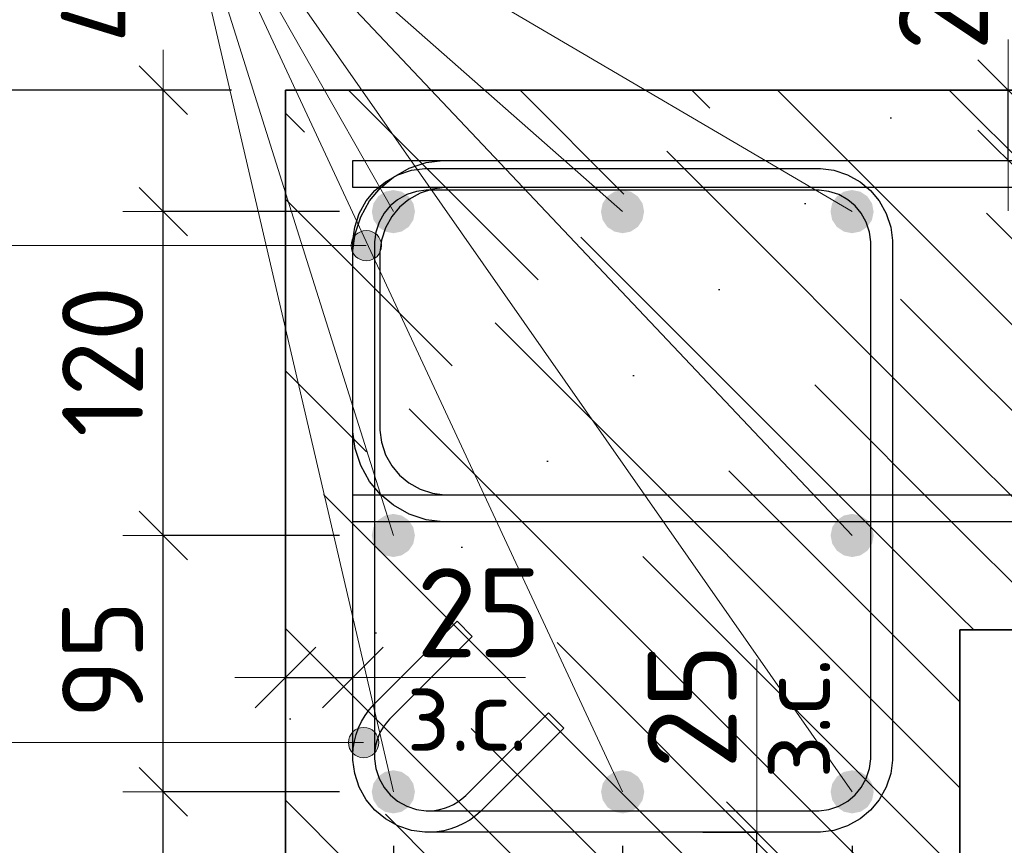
# Model space of a CAD drawing. Header units: metres. Extents: x -38 to 99, y -15 to 21.
# Tile 36 of 48: x 72.177 to 72.542, y 6.398 to 6.704. Entities that reach past the tile are written whole.
import ezdxf

# ---------------------------------------------------------------- set-up
doc = ezdxf.new("R2010")
doc.units = ezdxf.units.M
doc.header["$PDMODE"] = 65
for name, color, linetype, lineweight in [('XR$4$Арм. стержнями верхней зоны', 180, 'Continuous', 35), ('XR$4$Арм. стержнями нижней зоны', 180, 'Continuous', 35), ('XR$4$Арм.стержн. Арматура края', 96, 'Continuous', 35), ('XR$4$Арм.стержн. Хомут', 240, 'Continuous', 35), ('XR$4$Арм.стержн.горизонт. 1', 180, 'Continuous', 35), ('XR$4$Размерная линия (1)', 7, 'Continuous', 13), ('XR$4$Размерная линия_ общее', 7, 'Continuous', 13)]:
    doc.layers.add(name, color=color, linetype=linetype, lineweight=lineweight)
doc.styles.add('ISOCPEUR', font='txt')
doc.dimstyles.new('DIMSTYLE_15', dxfattribs={"dimtxt": 0.033, "dimasz": 0.0375, "dimexe": 0, "dimexo": 0, "dimgap": 0.0165, "dimtad": 2, "dimdec": 0, "dimlfac": 1000, "dimrnd": 1, "dimzin": 12, "dimdsep": 46, "dimtxsty": 'ISOCPEUR', "dimblk1": 'ALL_ML_STRICH', "dimblk2": 'ALL_ML_STRICH', "dimsah": 1, "dimcen": 0, "dimclrd": 7, "dimclre": 256, "dimclrt": 7, "dimadec": 0, "dimazin": 0, "dimtfac": 1, "dimtdec": 0, "dimtix": 1, "dimtmove": 2, "dimatfit": 3, "dimfxl": 0, "dimtvp": 1.2, "dimtzin": 0, "dimlwd": 0, "dimlwe": -3, "dimarcsym": 0})
doc.dimstyles.new('DIMSTYLE_16', dxfattribs={"dimtxt": 0.03, "dimasz": 0.03, "dimexe": 0, "dimexo": 0, "dimgap": 0.015, "dimtad": 2, "dimdec": 0, "dimlfac": 1000, "dimrnd": 1, "dimzin": 12, "dimdsep": 46, "dimtxsty": 'ISOCPEUR', "dimblk1": 'ALL_ML_STRICH', "dimblk2": 'ALL_ML_STRICH', "dimsah": 1, "dimcen": 0, "dimclrd": 7, "dimclre": 256, "dimclrt": 7, "dimadec": 0, "dimazin": 0, "dimtfac": 1, "dimtdec": 0, "dimtix": 1, "dimtmove": 2, "dimatfit": 3, "dimfxl": 0, "dimtzin": 0, "dimlwd": 0, "dimlwe": -3, "dimarcsym": 0})
doc.dimstyles.new('DIMSTYLE_17', dxfattribs={"dimtxt": 0.033, "dimasz": 0.0375, "dimexe": 0, "dimexo": 0, "dimgap": 0.0165, "dimtad": 2, "dimdec": 0, "dimlfac": 1000, "dimrnd": 1, "dimzin": 12, "dimdsep": 46, "dimtxsty": 'ISOCPEUR', "dimblk1": 'ALL_ML_STRICH', "dimblk2": 'ALL_ML_STRICH', "dimsah": 1, "dimcen": 0, "dimclrd": 7, "dimclre": 256, "dimclrt": 7, "dimadec": 0, "dimazin": 0, "dimtfac": 1, "dimtdec": 0, "dimtix": 1, "dimtmove": 2, "dimatfit": 3, "dimfxl": 0, "dimtvp": 1.2, "dimtzin": 0, "dimlwd": 0, "dimlwe": -3, "dimarcsym": 0})
doc.dimstyles.new('DIMSTYLE_18', dxfattribs={"dimtxt": 0.03, "dimasz": 0.03, "dimexe": 0, "dimexo": 0, "dimgap": 0.015, "dimtad": 2, "dimdec": 0, "dimlfac": 1000, "dimrnd": 1, "dimzin": 12, "dimdsep": 46, "dimtxsty": 'ISOCPEUR', "dimblk1": 'ALL_ML_STRICH', "dimblk2": 'ALL_ML_STRICH', "dimsah": 1, "dimcen": 0, "dimclrd": 7, "dimclre": 256, "dimclrt": 7, "dimadec": 0, "dimazin": 0, "dimtfac": 1, "dimtdec": 0, "dimtix": 1, "dimtmove": 2, "dimatfit": 3, "dimfxl": 0, "dimtzin": 0, "dimlwd": 0, "dimlwe": -3, "dimarcsym": 0})
doc.dimstyles.new('DIMSTYLE_19', dxfattribs={"dimtxt": 0.03, "dimasz": 0.03, "dimexe": 0, "dimexo": 0, "dimgap": 0.015, "dimtad": 2, "dimdec": 0, "dimlfac": 1000, "dimrnd": 1, "dimzin": 12, "dimdsep": 46, "dimtxsty": 'ISOCPEUR', "dimblk1": 'ALL_ML_STRICH', "dimblk2": 'ALL_ML_STRICH', "dimsah": 1, "dimcen": 0, "dimclrd": 7, "dimclre": 256, "dimclrt": 7, "dimadec": 0, "dimazin": 0, "dimtfac": 1, "dimtdec": 0, "dimtix": 1, "dimtmove": 2, "dimatfit": 3, "dimfxl": 0, "dimtvp": 1.2, "dimtzin": 0, "dimlwd": 0, "dimlwe": -3, "dimarcsym": 0})
doc.dimstyles.new('DIMSTYLE_20', dxfattribs={"dimtxt": 0.03, "dimasz": 0.03, "dimexe": 0, "dimexo": 0, "dimgap": 0.015, "dimtad": 2, "dimdec": 0, "dimlfac": 1000, "dimrnd": 1, "dimzin": 12, "dimdsep": 46, "dimtxsty": 'ISOCPEUR', "dimblk1": 'ALL_ML_STRICH', "dimblk2": 'ALL_ML_STRICH', "dimsah": 1, "dimcen": 0, "dimclrd": 7, "dimclre": 256, "dimclrt": 7, "dimadec": 0, "dimazin": 0, "dimtfac": 1, "dimtdec": 0, "dimtix": 1, "dimtmove": 2, "dimatfit": 3, "dimfxl": 0, "dimtvp": 1.2, "dimtzin": 0, "dimlwd": 0, "dimlwe": -3, "dimarcsym": 0})
pattern_1 = [(135, (0, 0), (-0.031819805, -0.031819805), [0.4, -0.05, 0, -0.05]), (135, (-0.01591, -0.01591), (-0.031819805, -0.031819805), [0.8, -0.1, 0.1, -0.1])]

# ---------------------------------------------------------------- blocks, each defined once
blk = doc.blocks.new('ALL_ML_STRICH')
at = {"color": 0, "linetype": 'ByBlock', "lineweight": -2}
for p, q in [((0, -0.5), (0, 0.5)), ((-0.3, -0.3), (0.3, 0.3)), ((-1, 0), (0.5, 0))]:
    blk.add_line(p, q, dxfattribs=at)
blk = doc.blocks.new('*D117')
at = {"layer": 'DEFPOINTS', "color": 7, "linetype": 'Continuous', "lineweight": 13, "transparency": 33554687}
for p in [(72.27526, 6.46063), (72.27526, 6.42564), (72.30026, 6.42064)]:
    blk.add_point(p, dxfattribs=at)
at = {"layer": 'XR$4$Размерная линия_ общее', "color": 253, "linetype": 'Continuous', "lineweight": -2, "true_color": 0xa0a0a0, "transparency": 33554687}
for p, q in [((72.27526, 6.44564), (72.27526, 6.46063)), ((72.30026, 6.44064), (72.30026, 6.46063))]:
    blk.add_line(p, q, dxfattribs=at)
at = {"layer": 'XR$4$Размерная линия_ общее', "color": 7, "linetype": 'Continuous', "lineweight": -2, "transparency": 33554687}
blk.add_line((72.27526, 6.46063), (72.30026, 6.46063), dxfattribs=at)
at = {"layer": 'XR$4$Размерная линия_ общее', "color": 7, "linetype": 'Continuous', "lineweight": 13, "transparency": 33554687, "xscale": 0.0375, "yscale": 0.0375, "zscale": 0.0375, "rotation": 180}
blk.add_blockref('ALL_ML_STRICH', (72.27526, 6.46063), dxfattribs=at)
at = {"layer": 'XR$4$Размерная линия_ общее', "color": 7, "linetype": 'Continuous', "lineweight": 13, "transparency": 33554687, "xscale": 0.0375, "yscale": 0.0375, "zscale": 0.0375}
blk.add_blockref('ALL_ML_STRICH', (72.30026, 6.46063), dxfattribs=at)
at = {"layer": 'XR$4$Размерная линия_ общее', "color": 7, "linetype": 'Continuous', "lineweight": 13, "transparency": 33554687, "insert": (72.34699, 6.48463), "char_height": 0.033, "width": 0.066, "attachment_point": 5, "style": 'ISOCPEUR'}
blk.add_mtext('\\A1;{25}', dxfattribs=at)
at = {"layer": 'XR$4$Размерная линия_ общее', "color": 7, "linetype": 'Continuous', "lineweight": 13, "transparency": 33554687, "insert": (72.32004, 6.46042), "char_height": 0.027, "width": 0.00135, "attachment_point": 1, "line_spacing_factor": 0.60241, "style": 'ISOCPEUR'}
blk.add_mtext('з.с.', dxfattribs=at)
blk = doc.blocks.new('*D118')
at = {"layer": 'DEFPOINTS', "color": 7, "linetype": 'Continuous', "lineweight": 13, "transparency": 33554687}
for p in [(72.2753, 6.67826), (72.15496, 6.37826), (72.27526, 6.37826)]:
    blk.add_point(p, dxfattribs=at)
at = {"layer": 'XR$4$Размерная линия (1)', "color": 9, "linetype": 'Continuous', "lineweight": -2, "true_color": 0xc7c7c7, "transparency": 33554687}
for p, q in [((72.2553, 6.67826), (72.15496, 6.67826)), ((72.25526, 6.37826), (72.15496, 6.37826))]:
    blk.add_line(p, q, dxfattribs=at)
at = {"layer": 'XR$4$Размерная линия (1)', "color": 7, "linetype": 'Continuous', "lineweight": -2, "transparency": 33554687}
blk.add_line((72.15496, 6.37826), (72.15496, 6.67826), dxfattribs=at)
at = {"layer": 'XR$4$Размерная линия (1)', "color": 7, "linetype": 'Continuous', "lineweight": 13, "transparency": 33554687, "xscale": 0.03, "yscale": 0.03, "zscale": 0.03}
for p, rotation in [((72.15496, 6.67826), 90), ((72.15496, 6.37826), 270)]:
    blk.add_blockref('ALL_ML_STRICH', p, dxfattribs=dict(at, rotation=rotation))
at = {"layer": 'XR$4$Размерная линия (1)', "color": 7, "linetype": 'Continuous', "lineweight": 13, "transparency": 33554687, "insert": (72.13246, 6.52976), "char_height": 0.03, "width": 0.09, "attachment_point": 5, "rotation": 90, "style": 'ISOCPEUR'}
blk.add_mtext('\\A1;{300}', dxfattribs=at)
blk = doc.blocks.new('*D119')
at = {"layer": 'DEFPOINTS', "color": 7, "linetype": 'Continuous', "lineweight": 13, "transparency": 33554687}
for p in [(72.40997, 6.40326), (72.41497, 6.37826), (72.44996, 6.37826)]:
    blk.add_point(p, dxfattribs=at)
at = {"layer": 'XR$4$Размерная линия_ общее', "color": 253, "linetype": 'Continuous', "lineweight": -2, "true_color": 0xa0a0a0, "transparency": 33554687}
for p, q in [((72.42997, 6.40326), (72.44996, 6.40326)), ((72.43497, 6.37826), (72.44996, 6.37826))]:
    blk.add_line(p, q, dxfattribs=at)
at = {"layer": 'XR$4$Размерная линия_ общее', "color": 7, "linetype": 'Continuous', "lineweight": -2, "transparency": 33554687}
blk.add_line((72.44996, 6.37826), (72.44996, 6.40326), dxfattribs=at)
at = {"layer": 'XR$4$Размерная линия_ общее', "color": 7, "linetype": 'Continuous', "lineweight": 13, "transparency": 33554687, "xscale": 0.0375, "yscale": 0.0375, "zscale": 0.0375}
for p, rotation in [((72.44996, 6.40326), 90), ((72.44996, 6.37826), 270)]:
    blk.add_blockref('ALL_ML_STRICH', p, dxfattribs=dict(at, rotation=rotation))
at = {"layer": 'XR$4$Размерная линия_ общее', "color": 7, "linetype": 'Continuous', "lineweight": 13, "transparency": 33554687, "insert": (72.45016, 6.42304), "char_height": 0.027, "width": 0.00135, "attachment_point": 1, "rotation": 90, "line_spacing_factor": 0.60241, "style": 'ISOCPEUR'}
blk.add_mtext('з.с.', dxfattribs=at)
at = {"layer": 'XR$4$Размерная линия_ общее', "color": 7, "linetype": 'Continuous', "lineweight": 13, "transparency": 33554687, "insert": (72.42596, 6.44998), "char_height": 0.033, "width": 0.066, "attachment_point": 5, "rotation": 90, "style": 'ISOCPEUR'}
blk.add_mtext('\\A1;{25}', dxfattribs=at)
blk = doc.blocks.new('*D122')
at = {"layer": 'DEFPOINTS', "color": 7, "linetype": 'Continuous', "lineweight": 13, "transparency": 33554687}
for p in [(72.31523, 6.41826), (72.2753, 6.37826), (72.2753, 6.30302)]:
    blk.add_point(p, dxfattribs=at)
at = {"layer": 'XR$4$Размерная линия (1)', "color": 9, "linetype": 'Continuous', "lineweight": -2, "true_color": 0xc7c7c7, "transparency": 33554687}
for p, q in [((72.31523, 6.39826), (72.31523, 6.30302)), ((72.2753, 6.35826), (72.2753, 6.30302))]:
    blk.add_line(p, q, dxfattribs=at)
at = {"layer": 'XR$4$Размерная линия (1)', "color": 7, "linetype": 'Continuous', "lineweight": -2, "transparency": 33554687}
blk.add_line((72.2753, 6.30302), (72.31523, 6.30302), dxfattribs=at)
at = {"layer": 'XR$4$Размерная линия (1)', "color": 7, "linetype": 'Continuous', "lineweight": 13, "transparency": 33554687, "xscale": 0.03, "yscale": 0.03, "zscale": 0.03, "rotation": 180}
blk.add_blockref('ALL_ML_STRICH', (72.2753, 6.30302), dxfattribs=at)
at = {"layer": 'XR$4$Размерная линия (1)', "color": 7, "linetype": 'Continuous', "lineweight": 13, "transparency": 33554687, "xscale": 0.03, "yscale": 0.03, "zscale": 0.03}
blk.add_blockref('ALL_ML_STRICH', (72.31523, 6.30302), dxfattribs=at)
at = {"layer": 'XR$4$Размерная линия (1)', "color": 7, "linetype": 'Continuous', "lineweight": 13, "transparency": 33554687, "insert": (72.23422, 6.32541), "char_height": 0.03, "width": 0.06, "attachment_point": 5, "style": 'ISOCPEUR'}
blk.add_mtext('\\A1;{40}', dxfattribs=at)
blk = doc.blocks.new('*D123')
at = {"layer": 'DEFPOINTS', "color": 7, "linetype": 'Continuous', "lineweight": 13, "transparency": 33554687}
for p in [(72.31523, 6.41826), (72.40023, 6.41826), (72.31523, 6.30302)]:
    blk.add_point(p, dxfattribs=at)
at = {"layer": 'XR$4$Размерная линия (1)', "color": 9, "linetype": 'Continuous', "lineweight": -2, "true_color": 0xc7c7c7, "transparency": 33554687}
for p, q in [((72.31523, 6.39826), (72.31523, 6.30302)), ((72.40023, 6.39826), (72.40023, 6.30302))]:
    blk.add_line(p, q, dxfattribs=at)
at = {"layer": 'XR$4$Размерная линия (1)', "color": 7, "linetype": 'Continuous', "lineweight": -2, "transparency": 33554687}
blk.add_line((72.31523, 6.30302), (72.40023, 6.30302), dxfattribs=at)
at = {"layer": 'XR$4$Размерная линия (1)', "color": 7, "linetype": 'Continuous', "lineweight": 13, "transparency": 33554687, "xscale": 0.03, "yscale": 0.03, "zscale": 0.03, "rotation": 180}
blk.add_blockref('ALL_ML_STRICH', (72.31523, 6.30302), dxfattribs=at)
at = {"layer": 'XR$4$Размерная линия (1)', "color": 7, "linetype": 'Continuous', "lineweight": 13, "transparency": 33554687, "xscale": 0.03, "yscale": 0.03, "zscale": 0.03}
blk.add_blockref('ALL_ML_STRICH', (72.40023, 6.30302), dxfattribs=at)
at = {"layer": 'XR$4$Размерная линия (1)', "color": 7, "linetype": 'Continuous', "lineweight": 13, "transparency": 33554687, "insert": (72.35923, 6.32552), "char_height": 0.03, "width": 0.06, "attachment_point": 5, "style": 'ISOCPEUR'}
blk.add_mtext('\\A1;{85}', dxfattribs=at)
blk = doc.blocks.new('*D124')
at = {"layer": 'DEFPOINTS', "color": 7, "linetype": 'Continuous', "lineweight": 13, "transparency": 33554687}
for p in [(72.40023, 6.41826), (72.4853, 6.41826), (72.40023, 6.30302)]:
    blk.add_point(p, dxfattribs=at)
at = {"layer": 'XR$4$Размерная линия (1)', "color": 9, "linetype": 'Continuous', "lineweight": -2, "true_color": 0xc7c7c7, "transparency": 33554687}
for p, q in [((72.40023, 6.39826), (72.40023, 6.30302)), ((72.4853, 6.39826), (72.4853, 6.30302))]:
    blk.add_line(p, q, dxfattribs=at)
at = {"layer": 'XR$4$Размерная линия (1)', "color": 7, "linetype": 'Continuous', "lineweight": -2, "transparency": 33554687}
blk.add_line((72.40023, 6.30302), (72.4853, 6.30302), dxfattribs=at)
at = {"layer": 'XR$4$Размерная линия (1)', "color": 7, "linetype": 'Continuous', "lineweight": 13, "transparency": 33554687, "xscale": 0.03, "yscale": 0.03, "zscale": 0.03, "rotation": 180}
blk.add_blockref('ALL_ML_STRICH', (72.40023, 6.30302), dxfattribs=at)
at = {"layer": 'XR$4$Размерная линия (1)', "color": 7, "linetype": 'Continuous', "lineweight": 13, "transparency": 33554687, "xscale": 0.03, "yscale": 0.03, "zscale": 0.03}
blk.add_blockref('ALL_ML_STRICH', (72.4853, 6.30302), dxfattribs=at)
at = {"layer": 'XR$4$Размерная линия (1)', "color": 7, "linetype": 'Continuous', "lineweight": 13, "transparency": 33554687, "insert": (72.44426, 6.32552), "char_height": 0.03, "width": 0.06, "attachment_point": 5, "style": 'ISOCPEUR'}
blk.add_mtext('\\A1;{85}', dxfattribs=at)
blk = doc.blocks.new('*D125')
at = {"layer": 'DEFPOINTS', "color": 7, "linetype": 'Continuous', "lineweight": 13, "transparency": 33554687}
for p in [(72.4853, 6.41826), (72.52526, 6.37826), (72.4853, 6.30302)]:
    blk.add_point(p, dxfattribs=at)
at = {"layer": 'XR$4$Размерная линия (1)', "color": 9, "linetype": 'Continuous', "lineweight": -2, "true_color": 0xc7c7c7, "transparency": 33554687}
for p, q in [((72.4853, 6.39826), (72.4853, 6.30302)), ((72.52526, 6.35826), (72.52526, 6.30302))]:
    blk.add_line(p, q, dxfattribs=at)
at = {"layer": 'XR$4$Размерная линия (1)', "color": 7, "linetype": 'Continuous', "lineweight": -2, "transparency": 33554687}
blk.add_line((72.4853, 6.30302), (72.52526, 6.30302), dxfattribs=at)
at = {"layer": 'XR$4$Размерная линия (1)', "color": 7, "linetype": 'Continuous', "lineweight": 13, "transparency": 33554687, "xscale": 0.03, "yscale": 0.03, "zscale": 0.03, "rotation": 180}
blk.add_blockref('ALL_ML_STRICH', (72.4853, 6.30302), dxfattribs=at)
at = {"layer": 'XR$4$Размерная линия (1)', "color": 7, "linetype": 'Continuous', "lineweight": 13, "transparency": 33554687, "xscale": 0.03, "yscale": 0.03, "zscale": 0.03}
blk.add_blockref('ALL_ML_STRICH', (72.52526, 6.30302), dxfattribs=at)
at = {"layer": 'XR$4$Размерная линия (1)', "color": 7, "linetype": 'Continuous', "lineweight": 13, "transparency": 33554687, "insert": (72.5656, 6.32522), "char_height": 0.03, "width": 0.06, "attachment_point": 5, "style": 'ISOCPEUR'}
blk.add_mtext('\\A1;{40}', dxfattribs=at)
blk = doc.blocks.new('*D192')
at = {"layer": 'DEFPOINTS', "color": 7, "linetype": 'Continuous', "lineweight": 13, "transparency": 33554687}
for p in [(72.50314, 6.67826), (72.50314, 6.65226), (72.54312, 6.65226)]:
    blk.add_point(p, dxfattribs=at)
at = {"layer": 'XR$4$Размерная линия_ общее', "color": 253, "linetype": 'Continuous', "lineweight": -2, "true_color": 0xa0a0a0, "transparency": 33554687}
for p, q in [((72.52314, 6.67826), (72.54312, 6.67826)), ((72.52314, 6.65226), (72.54312, 6.65226))]:
    blk.add_line(p, q, dxfattribs=at)
at = {"layer": 'XR$4$Размерная линия_ общее', "color": 7, "linetype": 'Continuous', "lineweight": -2, "transparency": 33554687}
blk.add_line((72.54312, 6.65226), (72.54312, 6.67826), dxfattribs=at)
at = {"layer": 'XR$4$Размерная линия_ общее', "color": 7, "linetype": 'Continuous', "lineweight": 13, "transparency": 33554687, "xscale": 0.0375, "yscale": 0.0375, "zscale": 0.0375}
for p, rotation in [((72.54312, 6.67826), 90), ((72.54312, 6.65226), 270)]:
    blk.add_blockref('ALL_ML_STRICH', p, dxfattribs=dict(at, rotation=rotation))
at = {"layer": 'XR$4$Размерная линия_ общее', "color": 7, "linetype": 'Continuous', "lineweight": 13, "transparency": 33554687, "insert": (72.54266, 6.69562), "char_height": 0.027, "width": 0.00135, "attachment_point": 1, "rotation": 90, "line_spacing_factor": 0.60241, "style": 'ISOCPEUR'}
blk.add_mtext('з.с.', dxfattribs=at)
at = {"layer": 'XR$4$Размерная линия_ общее', "color": 7, "linetype": 'Continuous', "lineweight": 13, "transparency": 33554687, "insert": (72.51912, 6.71598), "char_height": 0.033, "width": 0.066, "attachment_point": 5, "rotation": 90, "style": 'ISOCPEUR'}
blk.add_mtext('\\A1;{26}', dxfattribs=at)
blk = doc.blocks.new('*D193')
at = {"layer": 'DEFPOINTS', "color": 7, "linetype": 'Continuous', "lineweight": 13, "transparency": 33554687}
for p in [(72.31523, 6.41826), (72.22996, 6.37826), (72.27526, 6.37826)]:
    blk.add_point(p, dxfattribs=at)
at = {"layer": 'XR$4$Размерная линия (1)', "color": 9, "linetype": 'Continuous', "lineweight": -2, "true_color": 0xc7c7c7, "transparency": 33554687}
for p, q in [((72.29523, 6.41826), (72.22996, 6.41826)), ((72.25526, 6.37826), (72.22996, 6.37826))]:
    blk.add_line(p, q, dxfattribs=at)
at = {"layer": 'XR$4$Размерная линия (1)', "color": 7, "linetype": 'Continuous', "lineweight": -2, "transparency": 33554687}
blk.add_line((72.22996, 6.37826), (72.22996, 6.41826), dxfattribs=at)
at = {"layer": 'XR$4$Размерная линия (1)', "color": 7, "linetype": 'Continuous', "lineweight": 13, "transparency": 33554687, "xscale": 0.03, "yscale": 0.03, "zscale": 0.03}
for p, rotation in [((72.22996, 6.41826), 90), ((72.22996, 6.37826), 270)]:
    blk.add_blockref('ALL_ML_STRICH', p, dxfattribs=dict(at, rotation=rotation))
at = {"layer": 'XR$4$Размерная линия (1)', "color": 7, "linetype": 'Continuous', "lineweight": 13, "transparency": 33554687, "insert": (72.1671, 6.34188), "char_height": 0.03, "width": 0.06, "attachment_point": 5, "rotation": 90, "style": 'ISOCPEUR'}
blk.add_mtext('\\A1;{40}', dxfattribs=at)
blk = doc.blocks.new('*D194')
at = {"layer": 'DEFPOINTS', "color": 7, "linetype": 'Continuous', "lineweight": 13, "transparency": 33554687}
for p in [(72.31523, 6.51326), (72.22996, 6.41826), (72.31523, 6.41826)]:
    blk.add_point(p, dxfattribs=at)
at = {"layer": 'XR$4$Размерная линия (1)', "color": 9, "linetype": 'Continuous', "lineweight": -2, "true_color": 0xc7c7c7, "transparency": 33554687}
for p, q in [((72.29523, 6.51326), (72.22996, 6.51326)), ((72.29523, 6.41826), (72.22996, 6.41826))]:
    blk.add_line(p, q, dxfattribs=at)
at = {"layer": 'XR$4$Размерная линия (1)', "color": 7, "linetype": 'Continuous', "lineweight": -2, "transparency": 33554687}
blk.add_line((72.22996, 6.41826), (72.22996, 6.51326), dxfattribs=at)
at = {"layer": 'XR$4$Размерная линия (1)', "color": 7, "linetype": 'Continuous', "lineweight": 13, "transparency": 33554687, "xscale": 0.03, "yscale": 0.03, "zscale": 0.03}
for p, rotation in [((72.22996, 6.51326), 90), ((72.22996, 6.41826), 270)]:
    blk.add_blockref('ALL_ML_STRICH', p, dxfattribs=dict(at, rotation=rotation))
at = {"layer": 'XR$4$Размерная линия (1)', "color": 7, "linetype": 'Continuous', "lineweight": 13, "transparency": 33554687, "insert": (72.20746, 6.46726), "char_height": 0.03, "width": 0.06, "attachment_point": 5, "rotation": 90, "style": 'ISOCPEUR'}
blk.add_mtext('\\A1;{95}', dxfattribs=at)
blk = doc.blocks.new('*D195')
at = {"layer": 'DEFPOINTS', "color": 7, "linetype": 'Continuous', "lineweight": 13, "transparency": 33554687}
for p in [(72.31526, 6.63326), (72.22996, 6.51326), (72.31523, 6.51326)]:
    blk.add_point(p, dxfattribs=at)
at = {"layer": 'XR$4$Размерная линия (1)', "color": 9, "linetype": 'Continuous', "lineweight": -2, "true_color": 0xc7c7c7, "transparency": 33554687}
for p, q in [((72.29526, 6.63326), (72.22996, 6.63326)), ((72.29523, 6.51326), (72.22996, 6.51326))]:
    blk.add_line(p, q, dxfattribs=at)
at = {"layer": 'XR$4$Размерная линия (1)', "color": 7, "linetype": 'Continuous', "lineweight": -2, "transparency": 33554687}
blk.add_line((72.22996, 6.51326), (72.22996, 6.63326), dxfattribs=at)
at = {"layer": 'XR$4$Размерная линия (1)', "color": 7, "linetype": 'Continuous', "lineweight": 13, "transparency": 33554687, "xscale": 0.03, "yscale": 0.03, "zscale": 0.03}
for p, rotation in [((72.22996, 6.63326), 90), ((72.22996, 6.51326), 270)]:
    blk.add_blockref('ALL_ML_STRICH', p, dxfattribs=dict(at, rotation=rotation))
at = {"layer": 'XR$4$Размерная линия (1)', "color": 7, "linetype": 'Continuous', "lineweight": 13, "transparency": 33554687, "insert": (72.20746, 6.57776), "char_height": 0.03, "width": 0.09, "attachment_point": 5, "rotation": 90, "style": 'ISOCPEUR'}
blk.add_mtext('\\A1;{120}', dxfattribs=at)
blk = doc.blocks.new('*D196')
at = {"layer": 'DEFPOINTS', "color": 7, "linetype": 'Continuous', "lineweight": 13, "transparency": 33554687}
for p in [(72.27526, 6.67826), (72.22996, 6.63326), (72.31526, 6.63326)]:
    blk.add_point(p, dxfattribs=at)
at = {"layer": 'XR$4$Размерная линия (1)', "color": 9, "linetype": 'Continuous', "lineweight": -2, "true_color": 0xc7c7c7, "transparency": 33554687}
for p, q in [((72.25526, 6.67826), (72.22996, 6.67826)), ((72.29526, 6.63326), (72.22996, 6.63326))]:
    blk.add_line(p, q, dxfattribs=at)
at = {"layer": 'XR$4$Размерная линия (1)', "color": 7, "linetype": 'Continuous', "lineweight": -2, "transparency": 33554687}
blk.add_line((72.22996, 6.63326), (72.22996, 6.67826), dxfattribs=at)
at = {"layer": 'XR$4$Размерная линия (1)', "color": 7, "linetype": 'Continuous', "lineweight": 13, "transparency": 33554687, "xscale": 0.03, "yscale": 0.03, "zscale": 0.03}
for p, rotation in [((72.22996, 6.67826), 90), ((72.22996, 6.63326), 270)]:
    blk.add_blockref('ALL_ML_STRICH', p, dxfattribs=dict(at, rotation=rotation))
at = {"layer": 'XR$4$Размерная линия (1)', "color": 7, "linetype": 'Continuous', "lineweight": 13, "transparency": 33554687, "insert": (72.20704, 6.71794), "char_height": 0.03, "width": 0.06, "attachment_point": 5, "rotation": 90, "style": 'ISOCPEUR'}
blk.add_mtext('\\A1;{45}', dxfattribs=at)

msp = doc.modelspace()

# ---------------------------------------------------------------- hatches: boundary and pattern name
at = {"linetype": 'Continuous', "lineweight": 25, "transparency": 33554687}
h = msp.add_hatch(dxfattribs=at)
h.set_pattern_fill('__________540', scale=0.015, style=0, pattern_type=2)
h.set_pattern_definition(pattern_1)
h.paths.add_polyline_path([(72.52526, 6.67826), (72.27526, 6.67826), (72.27526, 6.37826), (72.52526, 6.37826)], flags=0)
h = msp.add_hatch(dxfattribs=at)
h.set_pattern_fill('__________540', scale=0.015, style=0, pattern_type=2)
h.set_pattern_definition(pattern_1)
h.paths.add_polyline_path([(72.52526, 6.67826), (72.52526, 6.47826), (72.65723, 6.47826), (72.65723, 6.67826)], flags=0)
at = {"layer": 'XR$4$Арм.стержн. Арматура края', "linetype": 'Continuous', "lineweight": 13, "transparency": 33554687}
for points in [[(72.30037, 6.62347), (72.30239, 6.61582), (72.30239, 6.62549)], [(72.30239, 6.62549), (72.30521, 6.61503), (72.30521, 6.62628)], [(72.30239, 6.62549), (72.30239, 6.61582), (72.30521, 6.61503)], [(72.30521, 6.62628), (72.30521, 6.61503), (72.30802, 6.61582)], [(72.30521, 6.62628), (72.30802, 6.61582), (72.30802, 6.62549)], [(72.30802, 6.62549), (72.30802, 6.61582), (72.31004, 6.61784)], [(72.30802, 6.62549), (72.31004, 6.61784), (72.31004, 6.62347)], [(72.30037, 6.61784), (72.30037, 6.62347), (72.29958, 6.62065)], [(72.30037, 6.62347), (72.30037, 6.61784), (72.30239, 6.61582)], [(72.31004, 6.62347), (72.31004, 6.61784), (72.31083, 6.62065)]]:
    msp.add_hatch(color=7, dxfattribs=at).paths.add_polyline_path(points)
at = {"layer": 'XR$4$Арм.стержн. Хомут', "linetype": 'Continuous', "lineweight": 13, "transparency": 33554687}
for points in [[(72.30141, 6.44135), (72.30423, 6.43089), (72.30423, 6.44214)], [(72.30423, 6.44214), (72.30423, 6.43089), (72.30704, 6.43167)], [(72.30423, 6.44214), (72.30704, 6.43167), (72.30704, 6.44135)], [(72.29939, 6.4337), (72.29939, 6.43932), (72.2986, 6.43651)], [(72.29939, 6.43932), (72.30141, 6.43167), (72.30141, 6.44135)], [(72.29939, 6.43932), (72.29939, 6.4337), (72.30141, 6.43167)], [(72.30141, 6.44135), (72.30141, 6.43167), (72.30423, 6.43089)], [(72.30704, 6.44135), (72.30704, 6.43167), (72.30906, 6.4337)], [(72.30704, 6.44135), (72.30906, 6.4337), (72.30906, 6.43932)], [(72.30906, 6.43932), (72.30906, 6.4337), (72.30985, 6.43651)]]:
    msp.add_hatch(color=7, dxfattribs=at).paths.add_polyline_path(points)
at = {"layer": 'XR$4$Арм.стержн.горизонт. 1', "linetype": 'Continuous', "lineweight": 50, "transparency": 33554687}
for points in [[(72.32326, 6.63326), (72.32265, 6.63632), (72.32092, 6.63892), (72.31833, 6.64065), (72.31526, 6.64126), (72.3122, 6.64065), (72.30961, 6.63892), (72.30787, 6.63632), (72.30726, 6.63326), (72.30787, 6.6302), (72.30961, 6.6276), (72.3122, 6.62587), (72.31526, 6.62526), (72.31833, 6.62587), (72.32092, 6.6276), (72.32265, 6.6302)], [(72.40819, 6.63326), (72.40758, 6.63632), (72.40584, 6.63892), (72.40325, 6.64065), (72.40019, 6.64126), (72.39713, 6.64065), (72.39453, 6.63892), (72.3928, 6.63632), (72.39219, 6.63326), (72.3928, 6.6302), (72.39453, 6.6276), (72.39713, 6.62587), (72.40019, 6.62526), (72.40325, 6.62587), (72.40584, 6.6276), (72.40758, 6.6302)], [(72.49326, 6.63326), (72.49266, 6.63632), (72.49092, 6.63892), (72.48833, 6.64065), (72.48526, 6.64126), (72.4822, 6.64065), (72.47961, 6.63892), (72.47787, 6.63632), (72.47726, 6.63326), (72.47787, 6.6302), (72.47961, 6.6276), (72.4822, 6.62587), (72.48526, 6.62526), (72.48833, 6.62587), (72.49092, 6.6276), (72.49266, 6.6302)], [(72.32323, 6.51326), (72.32262, 6.51632), (72.32088, 6.51892), (72.31829, 6.52065), (72.31523, 6.52126), (72.31216, 6.52065), (72.30957, 6.51892), (72.30783, 6.51632), (72.30723, 6.51326), (72.30783, 6.5102), (72.30957, 6.5076), (72.31216, 6.50587), (72.31523, 6.50526), (72.31829, 6.50587), (72.32088, 6.5076), (72.32262, 6.5102)], [(72.4933, 6.51326), (72.49269, 6.51632), (72.49096, 6.51892), (72.48836, 6.52065), (72.4853, 6.52126), (72.48224, 6.52065), (72.47965, 6.51892), (72.47791, 6.51632), (72.4773, 6.51326), (72.47791, 6.5102), (72.47965, 6.5076), (72.48224, 6.50587), (72.4853, 6.50526), (72.48836, 6.50587), (72.49096, 6.5076), (72.49269, 6.5102)], [(72.32323, 6.41826), (72.32262, 6.42132), (72.32088, 6.42392), (72.31829, 6.42565), (72.31523, 6.42626), (72.31216, 6.42565), (72.30957, 6.42392), (72.30783, 6.42132), (72.30723, 6.41826), (72.30783, 6.4152), (72.30957, 6.4126), (72.31216, 6.41087), (72.31523, 6.41026), (72.31829, 6.41087), (72.32088, 6.4126), (72.32262, 6.4152)], [(72.40823, 6.41826), (72.40762, 6.42132), (72.40588, 6.42392), (72.40329, 6.42565), (72.40023, 6.42626), (72.39716, 6.42565), (72.39457, 6.42392), (72.39283, 6.42132), (72.39223, 6.41826), (72.39283, 6.4152), (72.39457, 6.4126), (72.39716, 6.41087), (72.40023, 6.41026), (72.40329, 6.41087), (72.40588, 6.4126), (72.40762, 6.4152)], [(72.4933, 6.41826), (72.49269, 6.42132), (72.49096, 6.42392), (72.48836, 6.42565), (72.4853, 6.42626), (72.48224, 6.42565), (72.47965, 6.42392), (72.47791, 6.42132), (72.4773, 6.41826), (72.47791, 6.4152), (72.47965, 6.4126), (72.48224, 6.41087), (72.4853, 6.41026), (72.48836, 6.41087), (72.49096, 6.4126), (72.49269, 6.4152)]]:
    msp.add_hatch(color=7, dxfattribs=at).paths.add_polyline_path(points)

# ---------------------------------------------------------------- linework, layer by layer
at = {"color": 7, "linetype": 'Continuous', "lineweight": 35, "transparency": 33554687}
for p, q in [((72.27526, 6.67826), (72.27526, 6.37826)), ((72.52526, 6.67826), (72.27526, 6.67826)), ((72.65723, 6.67826), (72.52526, 6.67826)), ((72.52526, 6.47826), (72.65723, 6.47826)), ((72.52526, 6.37826), (72.52526, 6.47826))]:
    msp.add_line(p, q, dxfattribs=at)
at = {"color": 7, "linetype": 'Continuous', "lineweight": 13, "transparency": 33554687}
for p, q in [((72.44996, 6.40326), (72.44996, 6.46726)), ((72.30026, 6.46063), (72.36426, 6.46063))]:
    msp.add_line(p, q, dxfattribs=at)
at = {"layer": 'XR$4$Арм. стержнями верхней зоны', "color": 4, "linetype": 'Continuous', "lineweight": 25, "transparency": 33554687}
msp.add_lwpolyline([(72.30026, 6.65226), (72.66223, 6.65226), (72.66223, 6.64226), (72.30026, 6.64226), (72.30026, 6.65226)], dxfattribs=at)
at = {"layer": 'XR$4$Арм. стержнями нижней зоны', "color": 4, "linetype": 'Continuous', "lineweight": 25, "transparency": 33554687}
msp.add_lwpolyline([(72.30026, 6.52826), (72.66223, 6.52826), (72.66223, 6.51826), (72.30026, 6.51826), (72.30026, 6.52826)], dxfattribs=at)
at = {"layer": 'XR$4$Арм.стержн. Арматура края', "color": 7, "linetype": 'Continuous', "lineweight": 13, "transparency": 33554687}
for p, q in [((72.30521, 6.62628), (72.30521, 6.62628)), ((72.16359, 6.62065), (72.30521, 6.62065)), ((72.29958, 6.62065), (72.29958, 6.62065)), ((72.31083, 6.62065), (72.31083, 6.62065)), ((72.30521, 6.61503), (72.30521, 6.61503))]:
    msp.add_line(p, q, dxfattribs=at)
at = {"layer": 'XR$4$Арм.стержн. Арматура края', "color": 4, "linetype": 'Continuous', "lineweight": 25, "transparency": 33554687}
for points in [[(72.66223, 6.51826), (72.33355, 6.51826), (72.32745, 6.51911), (72.3211, 6.5212), (72.31526, 6.52448), (72.31044, 6.5285), (72.30642, 6.53331), (72.30315, 6.53916), (72.30106, 6.54551), (72.30021, 6.55161), (72.30021, 6.61891), (72.30106, 6.62501), (72.30315, 6.63136), (72.30642, 6.63721), (72.31044, 6.64202), (72.31526, 6.64604), (72.3211, 6.64932), (72.32745, 6.65141), (72.33355, 6.65226), (72.66223, 6.65226)], [(72.66223, 6.64226), (72.33425, 6.64226), (72.32973, 6.64163), (72.32515, 6.64012), (72.32095, 6.63777), (72.31754, 6.63492), (72.31469, 6.63151), (72.31234, 6.62732), (72.31084, 6.62274), (72.31021, 6.61822), (72.31021, 6.5523), (72.31084, 6.54778), (72.31234, 6.5432), (72.31469, 6.53901), (72.31754, 6.5356), (72.32095, 6.53275), (72.32515, 6.5304), (72.32973, 6.52889), (72.33425, 6.52826), (72.66223, 6.52826)]]:
    msp.add_lwpolyline(points, dxfattribs=at)
at = {"layer": 'XR$4$Арм.стержн. Арматура края', "color": 7, "linetype": 'Continuous', "lineweight": 13, "transparency": 33554687}
msp.add_circle((72.30521, 6.62065), 0.00563, dxfattribs=at)
at = {"layer": 'XR$4$Арм.стержн. Хомут', "color": 7, "linetype": 'Continuous', "lineweight": 13, "transparency": 33554687}
for p, q in [((72.30423, 6.44214), (72.30423, 6.44214)), ((72.13879, 6.43651), (72.30423, 6.43651)), ((72.2986, 6.43651), (72.2986, 6.43651)), ((72.30985, 6.43651), (72.30985, 6.43651)), ((72.30423, 6.43089), (72.30423, 6.43089))]:
    msp.add_line(p, q, dxfattribs=at)
at = {"layer": 'XR$4$Арм.стержн. Хомут', "color": 40, "linetype": 'Continuous', "lineweight": 25, "transparency": 33554687}
msp.add_lwpolyline([(72.34449, 6.47581), (72.31381, 6.44513), (72.31258, 6.44371), (72.31148, 6.44219), (72.31053, 6.44057), (72.30975, 6.43891), (72.30913, 6.43718), (72.30866, 6.43537), (72.30836, 6.43352), (72.30823, 6.43164), (72.30823, 6.43049), (72.30873, 6.42687), (72.30994, 6.42321), (72.31182, 6.41986), (72.3141, 6.41713), (72.31682, 6.41485), (72.32018, 6.41297), (72.32384, 6.41176), (72.32746, 6.41126), (72.47303, 6.41126), (72.47665, 6.41176), (72.48031, 6.41297), (72.48367, 6.41485), (72.4864, 6.41713), (72.48868, 6.41986), (72.49055, 6.42321), (72.49176, 6.42687), (72.49226, 6.43049), (72.49226, 6.62203), (72.49176, 6.62564), (72.49055, 6.62931), (72.48868, 6.63266), (72.4864, 6.63539), (72.48367, 6.63767), (72.48031, 6.63955), (72.47665, 6.64076), (72.47303, 6.64126), (72.32746, 6.64126), (72.32384, 6.64076), (72.32018, 6.63955), (72.31682, 6.63767), (72.3141, 6.63539), (72.31182, 6.63266), (72.30994, 6.62931), (72.30873, 6.62564), (72.30823, 6.62203), (72.30823, 6.43049), (72.30873, 6.42687), (72.30994, 6.42321), (72.31182, 6.41986), (72.3141, 6.41713), (72.31682, 6.41485), (72.32018, 6.41297), (72.32384, 6.41176), (72.32746, 6.41126), (72.32861, 6.41126), (72.33049, 6.41139), (72.33234, 6.41169), (72.33415, 6.41216), (72.33588, 6.41279), (72.33754, 6.41357), (72.33915, 6.41451), (72.34067, 6.41561), (72.3421, 6.41685), (72.37277, 6.44752), (72.37843, 6.44187), (72.34756, 6.41099), (72.34565, 6.40933), (72.34353, 6.40781), (72.34127, 6.40648), (72.33894, 6.40539), (72.33652, 6.40451), (72.33399, 6.40385), (72.33141, 6.40344), (72.32889, 6.40326), (72.3269, 6.40326), (72.32202, 6.40394), (72.31694, 6.40561), (72.31227, 6.40823), (72.30842, 6.41145), (72.3052, 6.4153), (72.30258, 6.41998), (72.30091, 6.42506), (72.30023, 6.42994), (72.30023, 6.62258), (72.30091, 6.62746), (72.30258, 6.63254), (72.3052, 6.63722), (72.30842, 6.64107), (72.31227, 6.64429), (72.31694, 6.64691), (72.32202, 6.64858), (72.3269, 6.64926), (72.47359, 6.64926), (72.47847, 6.64858), (72.48355, 6.64691), (72.48822, 6.64429), (72.49207, 6.64107), (72.49529, 6.63722), (72.49791, 6.63254), (72.49959, 6.62746), (72.50026, 6.62258), (72.50026, 6.42994), (72.49959, 6.42506), (72.49791, 6.41998), (72.49529, 6.4153), (72.49207, 6.41145), (72.48822, 6.40823), (72.48355, 6.40561), (72.47847, 6.40394), (72.47359, 6.40326), (72.3269, 6.40326), (72.32202, 6.40394), (72.31694, 6.40561), (72.31227, 6.40823), (72.30842, 6.41145), (72.3052, 6.4153), (72.30258, 6.41998), (72.30091, 6.42506), (72.30023, 6.42994), (72.30023, 6.43192), (72.3004, 6.43444), (72.30082, 6.43702), (72.30148, 6.43955), (72.30235, 6.44198), (72.30345, 6.44431), (72.30477, 6.44656), (72.3063, 6.44868), (72.30796, 6.45059), (72.33883, 6.48146), (72.34449, 6.47581)], dxfattribs=at)
msp.add_lwpolyline([(72.34449, 6.47581), (72.31381, 6.44513), (72.31258, 6.44371), (72.31148, 6.44219), (72.31053, 6.44057), (72.30975, 6.43891), (72.30913, 6.43718), (72.30866, 6.43537), (72.30836, 6.43352), (72.30823, 6.43164), (72.30823, 6.43049), (72.30873, 6.42687), (72.30994, 6.42321), (72.31182, 6.41986), (72.3141, 6.41713), (72.31682, 6.41485), (72.32018, 6.41297), (72.32384, 6.41176), (72.32746, 6.41126), (72.47303, 6.41126), (72.47665, 6.41176), (72.48031, 6.41297), (72.48367, 6.41485), (72.4864, 6.41713), (72.48868, 6.41986), (72.49055, 6.42321), (72.49176, 6.42687), (72.49226, 6.43049), (72.49226, 6.62203), (72.49176, 6.62564), (72.49055, 6.62931), (72.48868, 6.63266), (72.4864, 6.63539), (72.48367, 6.63767), (72.48031, 6.63955), (72.47665, 6.64076), (72.47303, 6.64126), (72.32746, 6.64126), (72.32384, 6.64076), (72.32018, 6.63955), (72.31682, 6.63767), (72.3141, 6.63539), (72.31182, 6.63266), (72.30994, 6.62931), (72.30873, 6.62564), (72.30823, 6.62203), (72.30823, 6.43049), (72.30873, 6.42687), (72.30994, 6.42321), (72.31182, 6.41986), (72.3141, 6.41713), (72.31682, 6.41485), (72.32018, 6.41297), (72.32384, 6.41176), (72.32746, 6.41126), (72.32861, 6.41126), (72.33049, 6.41139), (72.33234, 6.41169), (72.33415, 6.41216), (72.33588, 6.41279), (72.33754, 6.41357), (72.33915, 6.41451), (72.34067, 6.41561), (72.3421, 6.41685), (72.37277, 6.44752), (72.37843, 6.44187), (72.34756, 6.41099), (72.34565, 6.40933), (72.34353, 6.40781), (72.34127, 6.40648), (72.33894, 6.40539), (72.33652, 6.40451), (72.33399, 6.40385), (72.33141, 6.40344), (72.32889, 6.40326), (72.3269, 6.40326), (72.32202, 6.40394), (72.31694, 6.40561), (72.31227, 6.40823), (72.30842, 6.41145), (72.3052, 6.4153), (72.30258, 6.41998), (72.30091, 6.42506), (72.30023, 6.42994), (72.30023, 6.62258), (72.30091, 6.62746), (72.30258, 6.63254), (72.3052, 6.63722), (72.30842, 6.64107), (72.31227, 6.64429), (72.31694, 6.64691), (72.32202, 6.64858), (72.3269, 6.64926), (72.47359, 6.64926), (72.47847, 6.64858), (72.48355, 6.64691), (72.48822, 6.64429), (72.49207, 6.64107), (72.49529, 6.63722), (72.49791, 6.63254), (72.49959, 6.62746), (72.50026, 6.62258), (72.50026, 6.42994), (72.49959, 6.42506), (72.49791, 6.41998), (72.49529, 6.4153), (72.49207, 6.41145), (72.48822, 6.40823), (72.48355, 6.40561), (72.47847, 6.40394), (72.47359, 6.40326), (72.3269, 6.40326), (72.32202, 6.40394), (72.31694, 6.40561), (72.31227, 6.40823), (72.30842, 6.41145), (72.3052, 6.4153), (72.30258, 6.41998), (72.30091, 6.42506), (72.30023, 6.42994), (72.30023, 6.43192), (72.3004, 6.43444), (72.30082, 6.43702), (72.30148, 6.43955), (72.30235, 6.44198), (72.30345, 6.44431), (72.30477, 6.44656), (72.3063, 6.44868), (72.30796, 6.45059), (72.33883, 6.48146), (72.34449, 6.47581)], dxfattribs=at)
at = {"layer": 'XR$4$Арм.стержн. Хомут', "color": 7, "linetype": 'Continuous', "lineweight": 13, "transparency": 33554687}
msp.add_circle((72.30423, 6.43651), 0.00563, dxfattribs=at)
at = {"layer": 'XR$4$Арм.стержн.горизонт. 1', "color": 7, "linetype": 'Continuous', "lineweight": 13, "transparency": 33554687}
for q in [(72.4853, 6.41826), (72.40023, 6.41826), (72.4853, 6.51326), (72.31523, 6.41826), (72.31523, 6.51326), (72.31526, 6.63326), (72.48526, 6.63326), (72.40019, 6.63326)]:
    msp.add_line((72.23031, 6.78305), q, dxfattribs=at)

# ---------------------------------------------------------------- dimensions: what is measured, and where the dimension line sits
at = {"layer": 'XR$4$Размерная линия (1)', "color": 7, "linetype": 'Continuous', "lineweight": 13, "transparency": 33554687}
for base, p1, p2, dimstyle, picture, middle in [((72.22996, 6.67826), (72.29526, 6.63326), (72.25526, 6.67826), 'DIMSTYLE_20', '*D196', (72.20704, 6.71794)), ((72.15496, 6.67826), (72.25526, 6.37826), (72.2553, 6.67826), 'DIMSTYLE_16', '*D118', (72.13246, 6.52976)), ((72.22996, 6.63326), (72.29523, 6.51326), (72.29526, 6.63326), 'DIMSTYLE_18', '*D195', (72.20746, 6.57776)), ((72.22996, 6.51326), (72.29523, 6.41826), (72.29523, 6.51326), 'DIMSTYLE_18', '*D194', (72.20746, 6.46726)), ((72.22996, 6.41826), (72.25526, 6.37826), (72.29523, 6.41826), 'DIMSTYLE_20', '*D193', (72.1671, 6.34188))]:
    dim = msp.add_linear_dim(base=base, p1=p1, p2=p2, angle=90, dimstyle=dimstyle, override={"dimpost": '<>', "dimclrd": 7, "dimclre": 9, "dimclrt": 7, "dimlwd": 0, "dimlwe": 65533}, dxfattribs=at)
    dim.commit()
    dim.dimension.update_dxf_attribs({"geometry": picture, "text_midpoint": middle, "dimtype": 160})
for base, p1, p2, dimstyle, picture, middle in [((72.31523, 6.30302), (72.2753, 6.35826), (72.31523, 6.39826), 'DIMSTYLE_19', '*D122', (72.23422, 6.32541)), ((72.40023, 6.30302), (72.31523, 6.39826), (72.40023, 6.39826), 'DIMSTYLE_18', '*D123', (72.35923, 6.32552)), ((72.4853, 6.30302), (72.40023, 6.39826), (72.4853, 6.39826), 'DIMSTYLE_18', '*D124', (72.44426, 6.32552)), ((72.52526, 6.30302), (72.4853, 6.39826), (72.52526, 6.35826), 'DIMSTYLE_20', '*D125', (72.5656, 6.32522))]:
    dim = msp.add_linear_dim(base=base, p1=p1, p2=p2, dimstyle=dimstyle, override={"dimpost": '<>', "dimclrd": 7, "dimclre": 9, "dimclrt": 7, "dimlwd": 0, "dimlwe": 65533}, dxfattribs=at)
    dim.commit()
    dim.dimension.update_dxf_attribs({"geometry": picture, "text_midpoint": middle, "dimtype": 160})
at = {"layer": 'XR$4$Размерная линия_ общее', "color": 7, "linetype": 'Continuous', "lineweight": 13, "transparency": 33554687}
for base, p1, p2, picture, middle in [((72.54312, 6.67826), (72.52314, 6.65226), (72.52314, 6.67826), '*D192', (72.51912, 6.71598)), ((72.44996, 6.40326), (72.43497, 6.37826), (72.42997, 6.40326), '*D119', (72.42596, 6.44998))]:
    dim = msp.add_linear_dim(base=base, p1=p1, p2=p2, angle=90, text='<>\\Xз.с.', dimstyle='DIMSTYLE_17', override={"dimpost": '<>', "dimclrd": 7, "dimclre": 253, "dimclrt": 7, "dimlwd": 0, "dimlwe": 65533}, dxfattribs=at)
    dim.commit()
    dim.dimension.update_dxf_attribs({"geometry": picture, "text_midpoint": middle, "dimtype": 160})
dim = msp.add_linear_dim(base=(72.30026, 6.46063), p1=(72.27526, 6.44564), p2=(72.30026, 6.44064), text='<>\\Xз.с.', dimstyle='DIMSTYLE_15', override={"dimpost": '<>', "dimclrd": 7, "dimclre": 253, "dimclrt": 7, "dimlwd": 0, "dimlwe": 65533}, dxfattribs=at)
dim.commit()
dim.dimension.update_dxf_attribs({"geometry": '*D117', "text_midpoint": (72.34699, 6.48463), "dimtype": 160})

doc.saveas('drawing.dxf')
